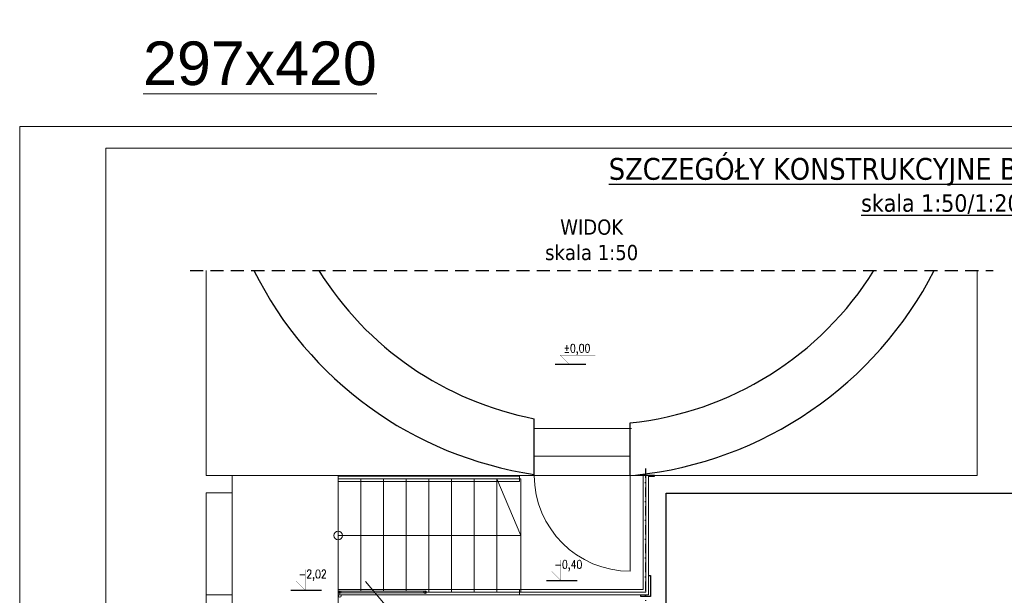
# Model space of a CAD drawing. Header units: centimetres. Extents: x -18863 to 41892, y -11949 to 36189.
# Tile 11 of 19: x -18818 to -7525, y 29583 to 36189. Entities that reach past the tile are written whole.
import ezdxf

# ---------------------------------------------------------------- set-up
doc = ezdxf.new("R2010")
doc.units = ezdxf.units.CM
doc.header["$MEASUREMENT"] = 0
doc.set_wipeout_variables(frame=1)
for name, pattern in [('DASHDOT', [25.4, 12.7, -6.35, 0, -6.35]), ('DASHEDX2', [76.2, 50.8, -25.4]), ('Przerywana długa', [780, 500, -280]), ('Przerywana gęsta', [18, 12, -6])]:
    doc.linetypes.add(name, pattern=pattern)
for name, color, linetype, lineweight in [('0_Nr_pióra__11', 7, 'Continuous', 13), ('bj linia odniesienia', 4, 'Continuous', 5), ('bj opis', 2, 'Continuous', 30)]:
    doc.layers.add(name, color=color, linetype=linetype, lineweight=lineweight)
for name, color, linetype in [('a osie', 6, 'DASHDOT'), ('bj konstrukcja', 3, 'Continuous'), ('bj koty', 5, 'Continuous'), ('bj kreskowanie', 8, 'Continuous'), ('bj opis duzy', 3, 'Continuous'), ('bj opisy', 2, 'Continuous'), ('bj przerywana', 4, 'DASHEDX2'), ('bj schody', 6, 'Continuous'), ('bj warstwy', 6, 'Continuous'), ('bj ściany istn', 7, 'Continuous')]:
    doc.layers.add(name, color=color, linetype=linetype)
doc.layers.add('BJ POMOC', color=30, linetype='Continuous', plot=False)
doc.styles.add('beta', font='simplex.shx', dxfattribs={"width": 0.8})
doc.styles.add('GENERATED_STYLE_2', font='arial.ttf')

msp = doc.modelspace()

# ---------------------------------------------------------------- linework, layer by layer
at = {"layer": '0_Nr_pióra__11', "color": 7, "linetype": 'Przerywana gęsta', "lineweight": 13}
msp.add_line((-14645.73, 29619.902), (-14385.73, 29619.902), dxfattribs=at)
at = {"layer": 'a osie', "ltscale": 8.5}
msp.add_line((-11638.73, 31037.864), (-11638.73, 29519.599), dxfattribs=at)
at = {"layer": 'bj konstrukcja'}
for points in [[(-11605.73, 30951.374), (-11538.73, 30951.374), (-11538.73, 30959.374), (-11605.73, 30959.374)], [(-11605.73, 29808.902), (-11583.73, 29808.902), (-11583.73, 29568.902), (-11693.73, 29568.902), (-11693.73, 29589.902)]]:
    msp.add_lwpolyline(points, dxfattribs=at)
at = {"layer": 'bj koty', "color": 5, "const_width": 2.925, "elevation": -108.062}
for points in [[(-12514.038, 32468.698), (-12514.038, 32234.698), (-12617.452, 32338.112), (-12213.964, 32338.112)], [(-12612.696, 29988.529), (-12612.696, 29754.529), (-12716.11, 29857.943), (-12312.622, 29857.943)], [(-15544.666, 29877.611), (-15544.666, 29643.611), (-15648.08, 29747.025), (-15244.592, 29747.025)]]:
    msp.add_lwpolyline(points, dxfattribs=at)
at = {"layer": 'bj kreskowanie', "linetype": 'Continuous', "lineweight": 15}
for p, q in [((-12917.82, 31562.182), (-12915.73, 31562.182)), ((-12915.73, 31610.122), (-12915.73, 30959.374)), ((-12915.73, 31610.122), (-12915.73, 30959.374)), ((-11815.73, 30959.374), (-11815.73, 31562.182)), ((-12915.501, 31499.184), (-11802.35, 31499.184)), ((-12926.543, 31179.374), (-11813.392, 31179.374)), ((-11815.73, 30959.374), (-12915.73, 30959.374)), ((-11815.73, 30959.374), (-11815.73, 29859.374))]:
    msp.add_line(p, q, dxfattribs=at)
at = {"layer": 'bj kreskowanie', "linetype": 'Continuous', "lineweight": 5}
msp.add_line((-11605.73, 30959.902), (-11665.73, 30959.902), dxfattribs=at)
at = {"layer": 'bj kreskowanie', "linetype": 'Continuous', "lineweight": 15, "flags": 128}
for points in [[(-16681.185, 33311.436), (-16681.185, 30959.374)], [(-16681.185, 30959.374), (-16681.185, 33311.436)], [(-7834.222, 30959.374), (-7834.222, 33311.436)], [(-7834.222, 30959.374), (-7834.222, 33311.436)], [(-11815.73, 30959.374), (-7834.222, 30959.374)]]:
    msp.add_lwpolyline(points, dxfattribs=at)
at = {"layer": 'bj kreskowanie', "linetype": 'Continuous', "lineweight": 5}
for points in [[(-16380.899, 29589.434), (-16381.099, 30759.426), (-16681.151, 30759.374), (-16680.95, 29589.382)], [(-16380.685, 28342.68), (-16380.899, 29589.434), (-16680.95, 29589.382), (-16680.737, 28342.629)]]:
    msp.add_lwpolyline(points, close=True, dxfattribs=at)
at = {"layer": 'bj kreskowanie', "linetype": 'Continuous', "lineweight": 15}
for centre, radius, start, end in [((-12204.222, 35292.004), 3750, 211.8806477, 259.062655), ((-11815.73, 30959.374), 1100, 180, 270)]:
    msp.add_arc(centre, radius, start, end, dxfattribs=at)
at = {"layer": 'BJ POMOC'}
msp.add_lwpolyline([(-11403.07, 30756.399), (-5183.571, 30756.399), (-5183.571, 24654.509), (-11403.07, 24654.509)], close=True, dxfattribs=at)
at = {"layer": 'bj przerywana', "linetype": 'Przerywana długa', "ltscale": 0.3}
msp.add_line((-16863.931, 33311.436), (-7651.476, 33311.436), dxfattribs=at)
at = {"layer": 'bj schody', "linetype": 'Continuous', "lineweight": 5}
for p, q in [((-11665.73, 29649.902), (-11665.73, 30959.902)), ((-11635.73, 29619.902), (-11635.73, 30959.902)), ((-11605.73, 29589.902), (-11605.73, 30959.902)), ((-14645.73, 30919.902), (-14645.73, 29619.902)), ((-14385.73, 30919.902), (-14645.73, 30919.902)), ((-14385.73, 29889.161), (-14385.73, 30919.902)), ((-14385.73, 30919.902), (-14385.73, 29629.902)), ((-14125.73, 30919.902), (-14385.73, 30919.902)), ((-14125.73, 29619.902), (-14125.73, 30919.902)), ((-14645.73, 29619.902), (-14645.73, 30269.902)), ((-14278.027, 29619.902), (-14125.73, 29619.902))]:
    msp.add_line(p, q, dxfattribs=at)
msp.add_lwpolyline([(-16380.32, 29219.696), (-15166.193, 29219.904), (-15166.491, 30959.634), (-16380.618, 30959.426)], close=True, dxfattribs=at)
at = {"layer": 'bj warstwy'}
for p, q in [((-12324.916, 32231.167), (-12677.386, 32231.167)), ((-12423.574, 29750.998), (-12776.044, 29750.998)), ((-15355.545, 29640.08), (-15708.014, 29640.08))]:
    msp.add_line(p, q, dxfattribs=at)
at = {"layer": 'bj ściany istn', "ltscale": 10}
for p, q in [((-12915.73, 30959.374), (-12915.73, 31610.122)), ((-11815.73, 30959.374), (-11815.73, 31562.182))]:
    msp.add_line(p, q, dxfattribs=at)
for radius, start, end in [(3750, 211.8806477, 259.062655), (3750, 275.9463914, 328.1193523), (4352.807, 275.9463914, 332.9344593)]:
    msp.add_arc((-12204.222, 35292.004), radius, start, end, dxfattribs=at)

# ---------------------------------------------------------------- texts
at = {"layer": 'bj opis', "linetype": 'Continuous', "lineweight": 13, "insert": (-17403.024, 35938.811), "char_height": 500, "attachment_point": 1, "style": 'GENERATED_STYLE_2', "bg_fill": 2}
msp.add_mtext('\\pxqc;{\\L297x420}', dxfattribs=at)
at = {"layer": 'bj opis duzy', "ltscale": 2, "insert": (-7948.014, 34280.564), "char_height": 250, "width": 25956.26224, "attachment_point": 5, "style": 'beta'}
msp.add_mtext('{\\fTahoma|b0|i0|c238|p0;\\L\\W1;SZCZEGÓŁY KONSTRUKCYJNE BIEGU SCHODOWEGO B1\\P\\H0.8x;skala 1:50/1:20/1:10}', dxfattribs=at)
at = {"layer": 'bj opis duzy', "linetype": 'Continuous', "lineweight": 13, "insert": (-12257.918, 33661.436), "char_height": 150, "attachment_point": 5, "style": 'GENERATED_STYLE_2'}
msp.add_mtext('\\pxqc;{\\A1;\\fTahoma|b0|i0|c238|p34;\\H1.1667x;WIDOK \\Pskala 1:50}', dxfattribs=at)
at = {"layer": 'bj opisy', "color": 2, "char_height": 97.5, "width": 335.26071, "attachment_point": 5}
for s, insert in [('{\\Fsimplex.shx|c238;\\W0.8;%%P0,00}', (-12426.742, 32403.112, -108.062)), ('{\\Fsimplex.shx|c238;\\W0.8;-0,40}', (-12525.4, 29922.943, -108.062)), ('{\\Fsimplex.shx|c238;\\W0.8;-2,02}', (-15457.37, 29812.025, -108.062))]:
    msp.add_mtext(s, dxfattribs=dict(at, insert=insert))

# ---------------------------------------------------------------- next in the draw order: wipeouts: each hides what was drawn before it
at = {"linetype": 'Continuous', "lineweight": 5}
for points in [[(-15165.73, 30919.902), (-15165.73, 29619.902), (-14905.73, 29619.902), (-14905.73, 30919.902)], [(-14125.73, 30919.902), (-14125.73, 29619.902), (-13865.73, 29619.902), (-13865.73, 30919.902)]]:
    msp.add_wipeout(points, dxfattribs=at).dxf.layer = 'bj schody'

# ---------------------------------------------------------------- next in the draw order: linework, layer by layer
at = {"layer": 'bj linia odniesienia'}
msp.add_circle((-15166.372, 30269.902), 50, dxfattribs=at)
at = {"layer": 'bj schody', "linetype": 'Continuous', "lineweight": 5}
for p, q in [((-15165.73, 30919.902), (-15165.73, 29619.902)), ((-14905.73, 30919.902), (-15165.73, 30919.902)), ((-14645.73, 30919.902), (-15165.73, 30919.902)), ((-14905.73, 29619.902), (-14905.73, 30919.902)), ((-14905.73, 30919.902), (-14905.73, 29619.902)), ((-14125.73, 30919.902), (-14125.73, 29619.902)), ((-13865.73, 30919.902), (-14125.73, 30919.902)), ((-13865.73, 29619.902), (-13865.73, 30919.902)), ((-15165.73, 29619.902), (-14905.73, 29619.902)), ((-14905.73, 29619.902), (-14645.73, 29619.902)), ((-14125.73, 29619.902), (-13865.73, 29619.902))]:
    msp.add_line(p, q, dxfattribs=at)

# ---------------------------------------------------------------- next in the draw order: wipeouts: each hides what was drawn before it
at = {"linetype": 'Continuous', "lineweight": 5}
for points in [[(-13865.73, 30919.902), (-13865.73, 29619.902), (-13605.73, 29619.902), (-13605.73, 30919.902)], [(-14167.324, 29609.902), (-14167.324, 29629.902), (-15148.593, 29629.902), (-15148.593, 29609.902)]]:
    msp.add_wipeout(points, dxfattribs=at).dxf.layer = 'bj schody'

# ---------------------------------------------------------------- next in the draw order: linework, layer by layer
at = {"layer": 'bj schody', "linetype": 'Continuous', "lineweight": 5}
for p, q in [((-13865.73, 30919.902), (-13865.73, 29619.902)), ((-13605.73, 30919.902), (-13865.73, 30919.902)), ((-13605.73, 29619.902), (-13605.73, 30919.902)), ((-13865.73, 29619.902), (-13605.73, 29619.902))]:
    msp.add_line(p, q, dxfattribs=at)
msp.add_lwpolyline([(-14167.324, 29609.902), (-14167.324, 29629.902), (-15148.593, 29629.902), (-15148.593, 29609.902)], close=True, dxfattribs=at)

# ---------------------------------------------------------------- next in the draw order: wipeouts: each hides what was drawn before it
at = {"linetype": 'Continuous', "lineweight": 5}
for points in [[(-13605.73, 30919.902), (-13605.73, 29619.902), (-13345.73, 29619.902), (-13345.73, 30919.902)], [(-14167.324, 29609.902), (-14167.324, 29629.902), (-15148.593, 29629.902), (-15148.593, 29609.902)]]:
    msp.add_wipeout(points, dxfattribs=at).dxf.layer = 'bj schody'

# ---------------------------------------------------------------- next in the draw order: linework, layer by layer
at = {"layer": 'bj schody', "linetype": 'Continuous', "lineweight": 5}
for p, q in [((-13605.73, 30919.902), (-13605.73, 29619.902)), ((-13345.73, 30919.902), (-13605.73, 30919.902)), ((-13345.73, 29619.902), (-13345.73, 30919.902)), ((-13605.73, 29619.902), (-13345.73, 29619.902))]:
    msp.add_line(p, q, dxfattribs=at)
msp.add_lwpolyline([(-14167.324, 29609.902), (-14167.324, 29629.902), (-15148.593, 29629.902), (-15148.593, 29609.902)], close=True, dxfattribs=at)

# ---------------------------------------------------------------- next in the draw order: wipeouts: each hides what was drawn before it
at = {"linetype": 'Continuous', "lineweight": 5}
for points in [[(-13345.73, 30919.902), (-13345.73, 29619.902), (-13085.73, 29619.902), (-13070.73, 29619.902), (-13070.73, 30919.902), (-13085.73, 30919.902)], [(-14167.324, 29609.902), (-14167.324, 29629.902), (-15148.593, 29629.902), (-15148.593, 29609.902)]]:
    msp.add_wipeout(points, dxfattribs=at).dxf.layer = 'bj schody'

# ---------------------------------------------------------------- next in the draw order: linework, layer by layer
at = {"layer": 'bj kreskowanie', "linetype": 'Continuous', "lineweight": 15, "flags": 128}
msp.add_lwpolyline([(-16681.185, 30959.374), (-12915.73, 30959.374)], dxfattribs=at)
at = {"layer": 'bj linia odniesienia'}
msp.add_lwpolyline([(-15166.372, 30269.902), (-13070.73, 30269.902), (-13345.73, 30919.902)], dxfattribs=at)
at = {"layer": 'bj schody', "linetype": 'Continuous', "lineweight": 5}
for p, q in [((-13345.73, 30919.902), (-13345.73, 29619.902)), ((-13085.73, 30919.902), (-13345.73, 30919.902)), ((-13070.73, 30919.902), (-13085.73, 30919.902)), ((-13070.73, 29619.902), (-13070.73, 30919.902)), ((-13345.73, 29619.902), (-13085.73, 29619.902)), ((-13085.73, 29649.902), (-11665.73, 29649.902)), ((-13085.73, 29589.902), (-13085.73, 29649.902)), ((-13085.73, 29619.902), (-13070.73, 29619.902)), ((-13085.73, 29619.902), (-11635.73, 29619.902)), ((-13085.73, 29589.902), (-11605.73, 29589.902))]:
    msp.add_line(p, q, dxfattribs=at)
for points in [[(-15165.73, 30949.902), (-15165.73, 30889.902), (-13085.73, 30889.902), (-13085.73, 30949.902)], [(-14167.324, 29609.902), (-14167.324, 29629.902), (-15148.593, 29629.902), (-15148.593, 29609.902)]]:
    msp.add_lwpolyline(points, close=True, dxfattribs=at)
at = {"layer": 'bj ściany istn', "ltscale": 10}
msp.add_arc((-12289.567, 35210.515), 4285.559, 206.3040509, 261.5984308, dxfattribs=at)

# ---------------------------------------------------------------- next in the draw order: wipeouts: each hides what was drawn before it
at = {"linetype": 'Continuous', "lineweight": 5}
msp.add_wipeout([(-14167.324, 29609.902), (-14167.324, 29629.902), (-15148.593, 29629.902), (-15148.593, 29609.902)], dxfattribs=at).dxf.layer = 'bj schody'

# ---------------------------------------------------------------- next in the draw order: linework, layer by layer
at = {"layer": 'bj schody', "linetype": 'Continuous', "lineweight": 5}
msp.add_lwpolyline([(-14167.324, 29609.902), (-14167.324, 29629.902), (-15148.593, 29629.902), (-15148.593, 29609.902)], close=True, dxfattribs=at)

# ---------------------------------------------------------------- next in the draw order: wipeouts: each hides what was drawn before it
at = {"linetype": 'Continuous', "lineweight": 5}
msp.add_wipeout([(-14167.324, 29609.902), (-14167.324, 29629.902), (-15148.593, 29629.902), (-15148.593, 29609.902)], dxfattribs=at).dxf.layer = 'bj schody'

# ---------------------------------------------------------------- next in the draw order: linework, layer by layer
at = {"layer": 'bj linia odniesienia'}
for points in [[(-18818.433, 34962.299), (2181.567, 34962.299), (2181.567, 20112.299), (-18818.433, 20112.299)], [(-17830.65, 34715.353), (1934.621, 34715.353), (1934.621, 20359.245), (-17830.65, 20359.245)]]:
    msp.add_lwpolyline(points, close=True, dxfattribs=at)
msp.add_lwpolyline([(-14523.802, 29351.769), (-14852.74, 29742.081)], dxfattribs=at)
at = {"layer": 'bj schody', "linetype": 'Continuous', "lineweight": 5}
for points in [[(-15165.73, 29649.902), (-15166.256, 29589.902), (-13085.73, 29589.902), (-13085.73, 29649.902)], [(-14167.324, 29609.902), (-14167.324, 29629.902), (-15148.593, 29629.902), (-15148.593, 29609.902)]]:
    msp.add_lwpolyline(points, close=True, dxfattribs=at)
for points in [[(-15148.593, 29634.902, 1), (-15148.593, 29604.902, 1)], [(-15161.254, 29576.592, 1), (-15131.254, 29576.598, 1)], [(-14167.324, 29634.902, 1), (-14167.324, 29604.902, 1)]]:
    msp.add_lwpolyline(points, format="xyb", close=True, dxfattribs=at)

doc.saveas('drawing.dxf')
